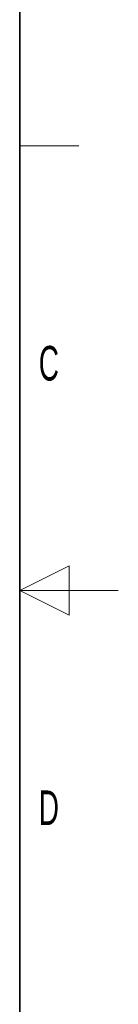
# Model space of a CAD drawing. Header units: millimetres. Extents: x 5 to 418, y 2 to 292.
# Tile 16 of 17: x 408 to 418, y 105 to 205. Entities that reach past the tile are written whole.
import ezdxf

# ---------------------------------------------------------------- set-up
doc = ezdxf.new("R2010")
doc.units = ezdxf.units.MM
doc.layers.add('SLD-0', color=7, linetype='Continuous')
doc.styles.add('SLDTEXTSTYLE0', font='TXT', dxfattribs={"width": 0.605})

msp = doc.modelspace()

# ---------------------------------------------------------------- linework, layer by layer
at = {"layer": 'SLD-0', "lineweight": 35}
msp.add_line((408, 12), (408, 282.5), dxfattribs=at)
at = {"layer": 'SLD-0', "lineweight": 18}
for p, q in [((408, 192.25), (414, 192.25)), ((413, 149.75), (408, 147.25)), ((413, 144.75), (413, 149.75)), ((418, 147.25), (408, 147.25)), ((408, 147.25), (413, 144.75))]:
    msp.add_line(p, q, dxfattribs=at)

# ---------------------------------------------------------------- texts
at = {"layer": 'SLD-0', "char_height": 3.5, "attachment_point": 2, "style": 'SLDTEXTSTYLE0'}
for s, insert in [('C', (410.9597, 172.0011)), ('D', (410.9597, 127.0011))]:
    msp.add_mtext(s, dxfattribs=dict(at, insert=insert))

doc.saveas('drawing.dxf')
